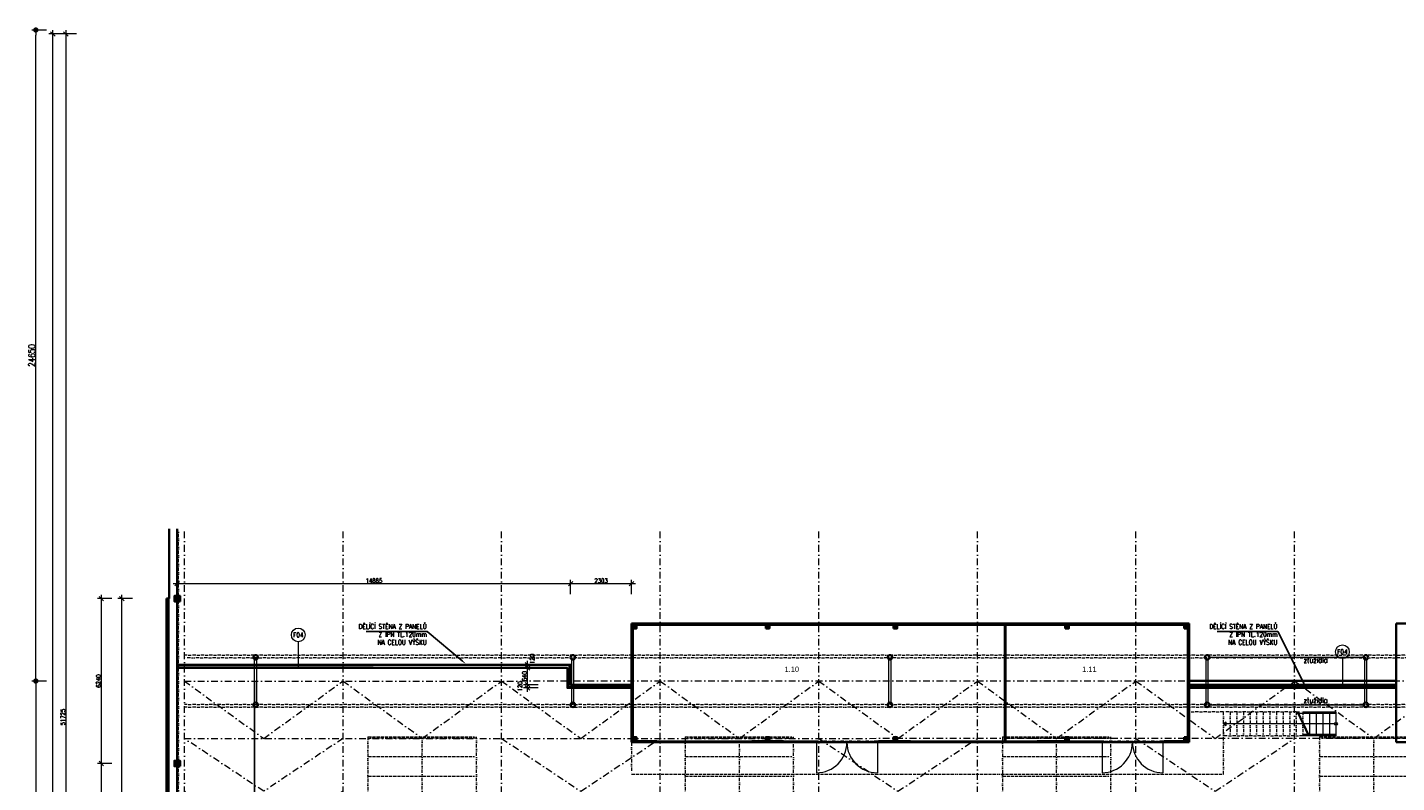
# Model space of a CAD drawing. Header units: millimetres. Extents: x -485339 to 350584, y -1189934 to 0.
# Tile 23 of 178: x -281678 to -229878, y -1021269 to -992673. Entities that reach past the tile are written whole.
import ezdxf
from ezdxf import colors
from ezdxf.entities.mleader import LeaderData, LeaderLine
from ezdxf.enums import TextEntityAlignment as Align
from ezdxf.math import Vec2, Vec3

# ---------------------------------------------------------------- set-up
doc = ezdxf.new("R2010")
doc.units = ezdxf.units.MM
doc.header["$LTSCALE"] = 10
for name, pattern in [('DASHDOT', [25.4, 12.7, -6.35, 0, -6.35]), ('DĚLICÍ2', [15.875, 6.35, -3.175, 0, -3.175, 0, -3.175]), ('ČÁRKOVANÁ2', [9.525, 6.35, -3.175])]:
    doc.linetypes.add(name, pattern=pattern)
doc.layers.get('Defpoints').update_dxf_attribs({"color": 201})
for name, color, linetype, lineweight in [('N_dveře', 10, 'Continuous', 18), ('N_kóty', 10, 'Continuous', 18), ('N_popis', 10, 'Continuous', 18), ('N_čáry_obrys', 10, 'Continuous', 35), ('N_čáry_obrys_sokl', 5, 'Continuous', 35), ('N_čáry_obv.plášt', 212, 'Continuous', 18), ('N_čáry_obv.plášt_obrys', 212, 'Continuous', 35), ('St__otvory_dveře', 40, 'Continuous', 18), ('St_kóty', 132, 'Continuous', 18), ('St_otvory_okna', 40, 'Continuous', 18), ('St_plocha_místnosti', 250, 'Continuous', 18), ('St_sloupy_konstrukce haly', 5, 'Continuous', 35), ('St_sloupy_opláštění_půdorys', 25, 'Continuous', 35), ('St_čáry_nad', 250, 'DĚLICÍ2', 18), ('St_čáry_obrys', 5, 'Continuous', 35), ('St_čáry_osy', 250, 'DASHDOT', 18), ('St_čáry_plné', 250, 'Continuous', 18), ('St_čáry_pod', 250, 'ČÁRKOVANÁ2', 18)]:
    doc.layers.add(name, color=color, linetype=linetype, lineweight=lineweight)
doc.styles.add('Andy', font='arial.ttf')
doc.styles.get("Standard").update_dxf_attribs({"font": 'simplex.shx', "width": 0.8})
doc.linetypes.add('IZOLACE', pattern='A,0.0001,-0.1,[134,ltypeshp.shx,S=0.1,R=0,X=-0.1,Y=0],-0.2,[134,ltypeshp.shx,S=0.1,R=180,X=0.1,Y=0],-0.1', length=0.4001)
doc.linetypes.add('ZIGZAG', pattern='A,0.00254,-5.08,[131,ltypeshp.shx,S=5.08,R=0,X=-5.08,Y=0],-10.16,[131,ltypeshp.shx,S=5.08,R=180,X=5.08,Y=0],-5.08', length=20.32254)
doc.dimstyles.new('stavebníM100', dxfattribs={"dimtxt": 165, "dimasz": 170, "dimexe": 150, "dimexo": 100, "dimgap": 30, "dimtad": 1, "dimdec": 0, "dimtxsty": 'Standard', "dimblk": 'OBLIQUE', "dimcen": -2.5, "dimdle": 150, "dimclrd": 256, "dimclre": 256, "dimclrt": 256, "dimadec": 4, "dimazin": 0, "dimtfac": 1, "dimtdec": 0, "dimtmove": 2, "dimatfit": 3, "dimldrblk": 'OBLIQUE', "dimfxl": 400, "dimfxlon": 1, "dimlwd": -1, "dimlwe": -1, "dimarcsym": 0})
doc.dimstyles.new('stavebníM100_modul', dxfattribs={"dimtxt": 250, "dimasz": 200, "dimexe": 150, "dimexo": 100, "dimgap": 30, "dimtad": 1, "dimdec": 0, "dimtxsty": 'Standard', "dimblk": 'DOT', "dimcen": -2.5, "dimdle": 150, "dimclrd": 256, "dimclre": 256, "dimclrt": 256, "dimadec": 4, "dimazin": 0, "dimtfac": 1, "dimtdec": 0, "dimtmove": 2, "dimatfit": 3, "dimldrblk": 'OBLIQUE', "dimfxl": 400, "dimfxlon": 1, "dimlwd": -1, "dimlwe": -1, "dimarcsym": 0})

# ---------------------------------------------------------------- blocks, each defined once
blk = doc.blocks.new('G$C0F2906C7')
at = {"layer": 'St_sloupy_opláštění_půdorys', "ltscale": 2}
blk.add_lwpolyline([(-105, -105), (105, -105), (105, 105), (-105, 105)], close=True, dxfattribs=at)
for points in [[(-105, 105), (105, -105)], [(105, 105), (-105, -105)]]:
    blk.add_lwpolyline(points, dxfattribs=at)
blk = doc.blocks.new('G$CD8A98CDB')
at = {"layer": 'St_sloupy_konstrukce haly', "color": 250, "lineweight": 18, "ltscale": 2}
for points in [[(-825, 0), (825, 0)], [(-825, -80), (825, -80)]]:
    blk.add_lwpolyline(points, dxfattribs=at)
at = {"layer": 'St_sloupy_konstrukce haly', "ltscale": 2}
for centre in [(-900, -40), (900, -40)]:
    blk.add_circle(centre, 85, dxfattribs=at)
blk = doc.blocks.new('G$C7F8F446A')
at = {"layer": 'St_čáry_plné', "color": 0, "linetype": 'ByBlock', "ltscale": 2}
for p, q in [((20055, 4100), (-55, 4100)), ((-55, 0), (20055, 0))]:
    blk.add_line(p, q, dxfattribs=at)
for points in [[(-55, 4100), (-55, 0)], [(695, 4100), (695, 0)], [(1445, 4100), (1445, 0)], [(2195, 4100), (2195, 0)], [(2945, 4100), (2945, 0)], [(3695, 4100), (3695, 0)], [(4445, 4100), (4445, 0)], [(5195, 4100), (5195, 0)], [(5945, 4100), (5945, 0)], [(6695, 4100), (6695, 0)], [(7445, 4100), (7445, 0)], [(8195, 4100), (8195, 0)], [(8945, 4100), (8945, 0)], [(9695, 4100), (9695, 0)], [(10305, 4100), (10305, 0)], [(11055, 4100), (11055, 0)], [(11805, 4100), (11805, 0)], [(12555, 4100), (12555, 0)], [(13305, 4100), (13305, 0)], [(14055, 4100), (14055, 0)], [(14805, 4100), (14805, 0)], [(15555, 4100), (15555, 0)], [(16305, 4100), (16305, 0)], [(17055, 4100), (17055, 0)], [(17805, 4100), (17805, 0)], [(18555, 4100), (18555, 0)], [(19305, 4100), (19305, 0)], [(20055, 4100), (20055, 0)], [(-55, 2050), (20000, 2050)]]:
    blk.add_lwpolyline(points, dxfattribs=at)
at = {"layer": 'St_čáry_pod', "color": 0, "linetype": 'ByBlock', "ltscale": 2}
for p, q in [((0, 4100), (0, 0)), ((20000, 0), (20000, 4100))]:
    blk.add_line(p, q, dxfattribs=at)
blk = doc.blocks.new('*U6978')
at = {"layer": 'St_čáry_osy', "ltscale": 2}
blk.add_lwpolyline([(3000, 1000), (0, -1000), (-3000, 1000)], dxfattribs=at)
blk = doc.blocks.new('*U6977')
at = {"layer": 'Defpoints', "ltscale": 2}
for p in [(0, 0), (0, -2000), (0, -4000), (0, -6000), (0, -8000)]:
    blk.add_blockref('*U6978', p, dxfattribs=at)
blk = doc.blocks.new('*U6984')
at = {"layer": 'St_čáry_osy', "ltscale": 2}
blk.add_lwpolyline([(-3000, -1000), (-4, 1000), (3000, -1000)], dxfattribs=at)
blk = doc.blocks.new('*U6983')
at = {"layer": 'St_čáry_osy', "ltscale": 2}
for p in [(0, 0), (12000, 0), (24000, 0)]:
    blk.add_blockref('*U6984', p, dxfattribs=at)
blk = doc.blocks.new('G$C325A9F68')
at = {"layer": 'St_otvory_okna', "ltscale": 2}
for points in [[(0, 0), (1200, 0), (1200, 50), (0, 50)], [(0, 0), (50, 0), (50, 50), (0, 50)], [(1200, 0), (1150, 0), (1150, 50), (1200, 50)]]:
    blk.add_lwpolyline(points, close=True, dxfattribs=at)
blk = doc.blocks.new('G$C19647512')
at = {"layer": 'St__otvory_dveře', "ltscale": 2}
for points in [[(0, -50), (50, -50), (50, 0), (0, 0)], [(2350, -50), (2400, -50), (2400, 0), (2350, 0)]]:
    blk.add_lwpolyline(points, close=True, dxfattribs=at)
at = {"layer": 'St__otvory_dveře', "linetype": 'DĚLICÍ2', "ltscale": 2}
for points in [[(2350, 0), (50, 0)], [(2350, -50), (50, -50)]]:
    blk.add_lwpolyline(points, dxfattribs=at)
at = {"layer": 'St__otvory_dveře', "ltscale": 2}
for points in [[(50, -50), (50, -1200)], [(2350, -50), (2350, -1200)]]:
    blk.add_lwpolyline(points, dxfattribs=at)
for centre, start, end in [((50, -50), 270, 0), ((2350, -50), 180, 270)]:
    blk.add_arc(centre, 1150, start, end, dxfattribs=at)
blk = doc.blocks.new('G$C2F820337')
at = {"layer": 'St_sloupy_opláštění_půdorys', "ltscale": 2}
blk.add_lwpolyline([(-70, -70), (70, -70), (70, 70), (-70, 70)], close=True, dxfattribs=at)
for points in [[(-70, 70), (70, -70)], [(70, 70), (-70, -70)]]:
    blk.add_lwpolyline(points, dxfattribs=at)
blk = doc.blocks.new('G$CB69B1554')
at = {"layer": 'St_otvory_okna', "ltscale": 2}
blk.add_lwpolyline([(5750, -4500), (5750, -4500), (5750, -4450), (5750, -4450)], close=True, dxfattribs=at)
blk.add_lwpolyline([(5750, -4500), (5750, -4500), (5750, -4450), (5750, -4450)], close=True, dxfattribs=at)
at = {"layer": 'St_čáry_nad', "ltscale": 2}
for points in [[(0, -4500), (0, -5700), (21100, -5700), (22400, -5700), (22400, -3350), (21100, -3350)], [(25150, -3350), (22400, -3350)], [(22650, -3350), (22650, -4250)], [(22900, -3350), (22900, -4250)], [(23150, -3350), (23150, -4250)], [(23400, -3350), (23400, -4250)], [(23650, -3350), (23650, -4250)], [(23900, -3350), (23900, -4250)], [(24150, -3350), (24150, -4250)], [(24400, -3350), (24400, -4250)], [(24650, -3350), (24650, -4250)], [(24900, -3350), (24900, -4250)], [(25150, -3350), (25150, -4250)], [(25150, -3350), (25400, -3350), (25400, -4250)], [(25400, -4250), (22400, -4250)]]:
    blk.add_lwpolyline(points, dxfattribs=at)
at = {"layer": 'St_čáry_obrys', "ltscale": 2}
for points in [[(0, 0), (21100, 0)], [(0, -4500), (0, 0)], [(21100, 0), (21100, -4500)], [(50, -50), (21050, -50)], [(50, -4450), (50, -50)], [(14125, -4450), (14125, -50)], [(14150, -4450), (14150, -50)], [(21050, -50), (21050, -4450)], [(0, -4500), (950, -4500), (950, -4500), (950, -4450), (50, -4450)], [(950, -4450), (950, -4500)], [(4550, -4450), (5750, -4450)], [(4550, -4450), (4550, -4500)], [(4550, -4500), (5750, -4500)], [(5750, -4450), (5750, -4500)], [(9350, -4450), (10550, -4450)], [(9350, -4450), (9350, -4500)], [(9350, -4500), (10550, -4500)], [(10550, -4450), (10550, -4500)], [(15350, -4450), (16550, -4450)], [(15350, -4450), (15350, -4500)], [(15350, -4500), (16550, -4500)], [(16550, -4450), (16550, -4500)], [(20150, -4450), (21050, -4450)], [(20150, -4450), (20150, -4500)], [(20150, -4500), (21100, -4500)]]:
    blk.add_lwpolyline(points, dxfattribs=at)
at = {"layer": 'St_čáry_obrys'}
for points in [[(28930, -4500), (28930, 0)], [(28930, 0), (29109, 0), (30330, 0)], [(28930, -4500), (50630, -4500)]]:
    blk.add_lwpolyline(points, dxfattribs=at)
at = {"layer": 'St_čáry_plné', "ltscale": 2}
for points in [[(25150, -3400), (26650, -3400)], [(25617, -4250), (25181, -3350)], [(25650, -4250), (25215, -3350)], [(25400, -3350), (25650, -3350), (25650, -4250), (25400, -4250)], [(25650, -3350), (25900, -3350), (25900, -4250), (25650, -4250)], [(25900, -3350), (26150, -3350), (26150, -4250), (25900, -4250)], [(26150, -3350), (26400, -3350), (26400, -4250), (26150, -4250)], [(26400, -3350), (26650, -3350), (26650, -4250), (26150, -4250)], [(26595, -3800), (22400, -3800)], [(26650, -4200), (25400, -4200)]]:
    blk.add_lwpolyline(points, dxfattribs=at)
blk.add_lwpolyline([(22400, -3800), (22501, -3859), (22501, -3741)], close=True, dxfattribs=at)
blk.add_circle((26650, -3800), 54.6, dxfattribs=at)
at = {"layer": 'St__otvory_dveře', "ltscale": 2}
for p in [(6950, -4450), (17750, -4450)]:
    blk.add_blockref('G$C19647512', p, dxfattribs=at)
at = {"layer": 'St_otvory_okna', "ltscale": 2}
for p in [(950, -4500), (2150, -4500), (3350, -4500), (5750, -4500), (10550, -4500), (11750, -4500), (12950, -4500), (14150, -4500), (16550, -4500)]:
    blk.add_blockref('G$C325A9F68', p, dxfattribs=at)
at = {"layer": 'St_sloupy_opláštění_půdorys', "ltscale": 2}
for p in [(120, -120), (5150, -120), (9980, -120), (16480, -120), (20980, -120), (120, -4380), (5150, -4380), (9980, -4380), (16480, -4380)]:
    blk.add_blockref('G$C2F820337', p, dxfattribs=at)
at = {"layer": 'St_sloupy_opláštění_půdorys', "ltscale": 2, "xscale": -1, "rotation": 180}
blk.add_blockref('G$C2F820337', (20980, -4380), dxfattribs=at)
blk = doc.blocks.new('_OBLIQUE')
at = {"color": 0, "linetype": 'ByBlock'}
blk.add_line((-0.5, -0.5), (0.5, 0.5), dxfattribs=at)
blk = doc.blocks.new('*D7050')
at = {"layer": 'Defpoints', "color": 0}
for p in [(-277382, -992923), (-280222, -1044648), (-277482, -1044648)]:
    blk.add_point(p, dxfattribs=at)
at = {"layer": 'St_kóty'}
for p, q in [((-279822, -992923), (-280372, -992923)), ((-280222, -992773), (-280222, -1044798)), ((-279822, -1044648), (-280372, -1044648))]:
    blk.add_line(p, q, dxfattribs=at)
at = {"layer": 'St_kóty', "linetype": 'ByBlock', "xscale": 170, "yscale": 170, "zscale": 170}
for p, rotation in [((-280222, -992923), 90), ((-280222, -1044648), 270)]:
    blk.add_blockref('_OBLIQUE', p, dxfattribs=dict(at, rotation=rotation))
at = {"layer": 'St_kóty', "insert": (-280335, -1018785), "char_height": 165, "attachment_point": 5, "rotation": 90}
blk.add_mtext('51725', dxfattribs=at)
blk = doc.blocks.new('*D7052')
at = {"layer": 'Defpoints', "color": 0}
for p in [(-280718, -992923), (-277382, -992923), (-277482, -1060078)]:
    blk.add_point(p, dxfattribs=at)
at = {"layer": 'St_kóty'}
for p, q in [((-280318, -992923), (-280868, -992923)), ((-280718, -1060228), (-280718, -992773)), ((-280318, -1060078), (-280868, -1060078))]:
    blk.add_line(p, q, dxfattribs=at)
at = {"layer": 'St_kóty', "linetype": 'ByBlock', "xscale": 170, "yscale": 170, "zscale": 170}
for p, rotation in [((-280718, -992923), 90), ((-280718, -1060078), 270)]:
    blk.add_blockref('_OBLIQUE', p, dxfattribs=dict(at, rotation=rotation))
at = {"layer": 'St_kóty', "insert": (-280831, -1026500), "char_height": 165, "attachment_point": 5, "rotation": 90}
blk.add_mtext('67155', dxfattribs=at)
blk = doc.blocks.new('_Dot')
at = {"color": 0, "linetype": 'ByBlock', "lineweight": -2}
blk.add_line((-0.5, 0), (-1, 0), dxfattribs=at)
at = {"color": 0, "linetype": 'ByBlock', "const_width": 0.5}
blk.add_lwpolyline([(-0.25, 0, 1), (0.25, 0, 1)], format="xyb", close=True, dxfattribs=at)
blk = doc.blocks.new('*D7053')
at = {"layer": 'Defpoints', "color": 0}
for p in [(-281359, -992773), (-274075, -992773), (-274072, -1017423)]:
    blk.add_point(p, dxfattribs=at)
at = {"layer": 'St_kóty'}
for p, q in [((-280959, -992773), (-281509, -992773)), ((-281359, -1017223), (-281359, -992973)), ((-280959, -1017423), (-281509, -1017423))]:
    blk.add_line(p, q, dxfattribs=at)
at = {"layer": 'St_kóty', "linetype": 'ByBlock', "xscale": 200, "yscale": 200, "zscale": 200}
for p, rotation in [((-281359, -992773), 90), ((-281359, -1017423), 270)]:
    blk.add_blockref('_Dot', p, dxfattribs=dict(at, rotation=rotation))
at = {"layer": 'St_kóty', "insert": (-281514, -1005098), "char_height": 250, "attachment_point": 5, "rotation": 90}
blk.add_mtext('24650', dxfattribs=at)
blk = doc.blocks.new('*D7054')
at = {"layer": 'Defpoints', "color": 0}
for p in [(-274152, -1017422), (-281359, -1041768), (-274152, -1041768)]:
    blk.add_point(p, dxfattribs=at)
at = {"layer": 'St_kóty'}
for p, q in [((-280959, -1017422), (-281509, -1017422)), ((-281359, -1017622), (-281359, -1041568)), ((-280959, -1041768), (-281509, -1041768))]:
    blk.add_line(p, q, dxfattribs=at)
at = {"layer": 'St_kóty', "linetype": 'ByBlock', "xscale": 200, "yscale": 200, "zscale": 200}
for p, rotation in [((-281359, -1017422), 90), ((-281359, -1041768), 270)]:
    blk.add_blockref('_Dot', p, dxfattribs=dict(at, rotation=rotation))
at = {"layer": 'St_kóty', "insert": (-281514, -1029595), "char_height": 250, "attachment_point": 5, "rotation": 90}
blk.add_mtext('24345', dxfattribs=at)
blk = doc.blocks.new('*D7265')
at = {"layer": 'Defpoints', "color": 0}
for p in [(-278878, -1020543), (-277077, -1020543), (-277077, -1026783)]:
    blk.add_point(p, dxfattribs=at)
at = {"layer": 'St_kóty'}
for p, q in [((-278878, -1026933), (-278878, -1020393)), ((-278478, -1020543), (-279028, -1020543)), ((-278478, -1026783), (-279028, -1026783))]:
    blk.add_line(p, q, dxfattribs=at)
at = {"layer": 'St_kóty', "linetype": 'ByBlock', "xscale": 170, "yscale": 170, "zscale": 170}
for p, rotation in [((-278878, -1020543), 90), ((-278878, -1026783), 270)]:
    blk.add_blockref('_OBLIQUE', p, dxfattribs=dict(at, rotation=rotation))
at = {"layer": 'St_kóty', "insert": (-278990, -1023663), "char_height": 165, "attachment_point": 5, "rotation": 90}
blk.add_mtext('6240', dxfattribs=at)
blk = doc.blocks.new('*D7266')
at = {"layer": 'Defpoints', "color": 0}
for p in [(-278878, -1014303), (-277077, -1014303), (-277077, -1020543)]:
    blk.add_point(p, dxfattribs=at)
at = {"layer": 'St_kóty'}
for p, q in [((-278878, -1020693), (-278878, -1014153)), ((-278478, -1014303), (-279028, -1014303)), ((-278478, -1020543), (-279028, -1020543))]:
    blk.add_line(p, q, dxfattribs=at)
at = {"layer": 'St_kóty', "linetype": 'ByBlock', "xscale": 170, "yscale": 170, "zscale": 170}
for p, rotation in [((-278878, -1014303), 90), ((-278878, -1020543), 270)]:
    blk.add_blockref('_OBLIQUE', p, dxfattribs=dict(at, rotation=rotation))
at = {"layer": 'St_kóty', "insert": (-278990, -1017423), "char_height": 165, "attachment_point": 5, "rotation": 90}
blk.add_mtext('6240', dxfattribs=at)
blk = doc.blocks.new('*D7309')
at = {"layer": 'Defpoints', "color": 0}
for p in [(-278103, -1014303), (-276413, -1014303), (-276513, -1044548)]:
    blk.add_point(p, dxfattribs=at)
at = {"layer": 'N_kóty'}
for p, q in [((-278103, -1044698), (-278103, -1014153)), ((-277703, -1014303), (-278253, -1014303)), ((-277703, -1044548), (-278253, -1044548))]:
    blk.add_line(p, q, dxfattribs=at)
at = {"layer": 'N_kóty', "linetype": 'ByBlock', "xscale": 170, "yscale": 170, "zscale": 170}
for p, rotation in [((-278103, -1014303), 90), ((-278103, -1044548), 270)]:
    blk.add_blockref('_OBLIQUE', p, dxfattribs=dict(at, rotation=rotation))
at = {"layer": 'N_kóty', "insert": (-278216, -1029425), "char_height": 165, "attachment_point": 5, "rotation": 90}
blk.add_mtext('30245', dxfattribs=at)
blk = doc.blocks.new('*D7392')
at = {"layer": 'Defpoints', "color": 0}
for p in [(-261126, -1013735), (-276011, -1016803), (-261126, -1016803)]:
    blk.add_point(p, dxfattribs=at)
at = {"layer": 'N_kóty'}
for p, q in [((-276011, -1014135), (-276011, -1013585)), ((-261126, -1014135), (-261126, -1013585)), ((-276161, -1013735), (-260976, -1013735))]:
    blk.add_line(p, q, dxfattribs=at)
at = {"layer": 'N_kóty', "linetype": 'ByBlock', "xscale": 170, "yscale": 170, "zscale": 170, "rotation": 180}
blk.add_blockref('_OBLIQUE', (-276011, -1013735), dxfattribs=at)
at = {"layer": 'N_kóty', "linetype": 'ByBlock', "xscale": 170, "yscale": 170, "zscale": 170}
blk.add_blockref('_OBLIQUE', (-261126, -1013735), dxfattribs=at)
at = {"layer": 'N_kóty', "insert": (-268569, -1013622), "char_height": 165, "attachment_point": 5}
blk.add_mtext('14885', dxfattribs=at)
blk = doc.blocks.new('*D7393')
at = {"layer": 'Defpoints', "color": 0}
for p in [(-258823, -1013735), (-258823, -1015243), (-261126, -1016803)]:
    blk.add_point(p, dxfattribs=at)
at = {"layer": 'N_kóty'}
for p, q in [((-261126, -1014135), (-261126, -1013585)), ((-258823, -1014135), (-258823, -1013585)), ((-261276, -1013735), (-258673, -1013735))]:
    blk.add_line(p, q, dxfattribs=at)
at = {"layer": 'N_kóty', "linetype": 'ByBlock', "xscale": 170, "yscale": 170, "zscale": 170, "rotation": 180}
blk.add_blockref('_OBLIQUE', (-261126, -1013735), dxfattribs=at)
at = {"layer": 'N_kóty', "linetype": 'ByBlock', "xscale": 170, "yscale": 170, "zscale": 170}
blk.add_blockref('_OBLIQUE', (-258823, -1013735), dxfattribs=at)
at = {"layer": 'N_kóty', "insert": (-259974, -1013622), "char_height": 165, "attachment_point": 5}
blk.add_mtext('2303', dxfattribs=at)
blk = doc.blocks.new('*D7394')
at = {"layer": 'Defpoints', "color": 0}
for p in [(-262760, -1017563), (-258823, -1017563), (-258823, -1017683)]:
    blk.add_point(p, dxfattribs=at)
at = {"layer": 'N_kóty'}
for p, q in [((-262360, -1017563), (-262910, -1017563)), ((-262360, -1017683), (-262910, -1017683)), ((-262760, -1017833), (-262760, -1017413))]:
    blk.add_line(p, q, dxfattribs=at)
at = {"layer": 'N_kóty', "linetype": 'ByBlock', "xscale": 170, "yscale": 170, "zscale": 170}
for p, rotation in [((-262760, -1017563), 90), ((-262760, -1017683), 270)]:
    blk.add_blockref('_OBLIQUE', p, dxfattribs=dict(at, rotation=rotation))
at = {"layer": 'N_kóty', "insert": (-263038, -1017623), "char_height": 165, "attachment_point": 5, "rotation": 90}
blk.add_mtext('120', dxfattribs=at)
blk = doc.blocks.new('*D7395')
at = {"layer": 'Defpoints', "color": 0}
for p in [(-262759, -1016923), (-261246, -1016923), (-258823, -1017563)]:
    blk.add_point(p, dxfattribs=at)
at = {"layer": 'N_kóty'}
for p, q in [((-262759, -1017713), (-262759, -1016773)), ((-262359, -1016923), (-262909, -1016923)), ((-262359, -1017563), (-262909, -1017563))]:
    blk.add_line(p, q, dxfattribs=at)
at = {"layer": 'N_kóty', "linetype": 'ByBlock', "xscale": 170, "yscale": 170, "zscale": 170}
for p, rotation in [((-262759, -1016923), 90), ((-262759, -1017563), 270)]:
    blk.add_blockref('_OBLIQUE', p, dxfattribs=dict(at, rotation=rotation))
at = {"layer": 'N_kóty', "insert": (-262871, -1017243), "char_height": 165, "attachment_point": 5, "rotation": 90}
blk.add_mtext('640', dxfattribs=at)
blk = doc.blocks.new('*D7396')
at = {"layer": 'Defpoints', "color": 0}
for p in [(-262759, -1016803), (-261126, -1016803), (-261246, -1016923)]:
    blk.add_point(p, dxfattribs=at)
at = {"layer": 'N_kóty'}
for p, q in [((-262359, -1016803), (-262909, -1016803)), ((-262759, -1017073), (-262759, -1016653)), ((-262359, -1016923), (-262909, -1016923))]:
    blk.add_line(p, q, dxfattribs=at)
at = {"layer": 'N_kóty', "linetype": 'ByBlock', "xscale": 170, "yscale": 170, "zscale": 170}
for p, rotation in [((-262759, -1016803), 90), ((-262759, -1016923), 270)]:
    blk.add_blockref('_OBLIQUE', p, dxfattribs=dict(at, rotation=rotation))
at = {"layer": 'N_kóty', "insert": (-262579, -1016585), "char_height": 165, "attachment_point": 5, "rotation": 90}
blk.add_mtext('120', dxfattribs=at)

msp = doc.modelspace()

# ---------------------------------------------------------------- linework, layer by layer
at = {"layer": 'Defpoints', "ltscale": 2}
msp.add_lwpolyline([(-273082.7, -1041767.6), (-273082.7, -1017422.6)], dxfattribs=at)
at = {"layer": 'N_popis'}
for points in [[(-271429.6, -1015936), (-271429.6, -1016922.7)], [(-231928.2, -1016573.6), (-231928.2, -1017560.3)]]:
    msp.add_lwpolyline(points, dxfattribs=at)
for centre in [(-271429.6, -1015676.1), (-231928.2, -1016313.7)]:
    msp.add_circle(centre, 259.9, dxfattribs=at)
at = {"layer": 'N_čáry_obrys', "ltscale": 2}
for points in [[(-276412.7, -1014302.6), (-276312.7, -1014302.6)], [(-276412.7, -1030987.6), (-276412.7, -1014302.6)]]:
    msp.add_lwpolyline(points, dxfattribs=at)
at = {"layer": 'N_čáry_obrys_sokl', "ltscale": 2}
for points in [[(-276312.7, -1011656.9), (-276312.7, -1014302.6)], [(-276012.7, -1011656.9), (-276012.7, -1014197.6)], [(-276012.7, -1014407.6), (-276012.7, -1020437.6)], [(-276012.7, -1020647.6), (-276012.7, -1026677.6)]]:
    msp.add_lwpolyline(points, dxfattribs=at)
at = {"layer": 'N_čáry_obv.plášt', "linetype": 'IZOLACE', "ltscale": 10}
msp.add_lwpolyline([(-276362.7, -1030987.6), (-276362.7, -1014302.6)], dxfattribs=at)
at = {"layer": 'N_čáry_obv.plášt', "linetype": 'ZIGZAG'}
for points in [[(-258822.7, -1017622.9), (-261187.7, -1017622.9), (-261187.7, -1016839.8), (-276012.7, -1016862.6)], [(-237722.7, -1017622.9), (-229892.7, -1017622.9)]]:
    msp.add_lwpolyline(points, dxfattribs=at)
at = {"layer": 'N_čáry_obv.plášt_obrys'}
for points in [[(-258822.7, -1017562.9), (-261127.7, -1017562.9), (-261126.1, -1016802.7), (-276012.7, -1016802.7)], [(-258822.7, -1017682.9), (-261247.7, -1017682.9), (-261246.1, -1016922.7), (-276012.7, -1016922.7)], [(-237722.7, -1017562.9), (-229892.7, -1017562.9)], [(-237722.7, -1017682.9), (-229892.7, -1017682.9)]]:
    msp.add_lwpolyline(points, dxfattribs=at)
at = {"layer": 'St_čáry_nad', "ltscale": 2}
for points in [[(-275957.7, -1044697.6), (-275957.7, -1011656.9)], [(-179683, -1016437.6), (-275737.7, -1016437.6)], [(-182415.5, -1016537.6), (-275737.7, -1016537.6)], [(-179683, -1018307.6), (-275737.7, -1018307.6)], [(-179683, -1018407.6), (-275737.7, -1018407.6)]]:
    msp.add_lwpolyline(points, dxfattribs=at)
at = {"layer": 'St_čáry_obrys'}
for p, q in [((-258822.7, -1017420.4), (-258822.7, -1019742.9)), ((-237722.7, -1019742.9), (-237723.1, -1017417.5)), ((-237723.1, -1017417.5), (-229892.7, -1017417.5)), ((-229892.7, -1017417.5), (-229892.7, -1019742.9)), ((-258822.7, -1019742.9), (-237722.7, -1019742.9)), ((-229892.7, -1019742.9), (-208192.7, -1019742.9))]:
    msp.add_line(p, q, dxfattribs=at)
at = {"layer": 'St_čáry_osy', "ltscale": 2}
for points in [[(-275737.7, -1059777.6), (-275737.7, -1011656.9)], [(-269737.7, -1059777.6), (-269737.7, -1011656.9)], [(-263737.7, -1059777.6), (-263737.7, -1011656.9)], [(-257737.7, -1059777.6), (-257737.7, -1011656.9)], [(-251737.7, -1059777.6), (-251737.7, -1011656.9)], [(-245737.7, -1059777.6), (-245737.7, -1011656.9)], [(-239737.7, -1059777.6), (-239737.7, -1011656.9)], [(-233737.7, -1059777.6), (-233737.7, -1011656.9)], [(-275737.7, -1017422.6), (-179683, -1017409.8)], [(-275737.7, -1017422.6), (-272737.7, -1019595.1), (-269737.7, -1017422.6)], [(-269737.7, -1017422.6), (-266742, -1019595.1), (-263737.7, -1017422.6)], [(-263737.7, -1017422.6), (-260742, -1019595.1), (-257737.7, -1017422.6)], [(-257737.7, -1017422.6), (-254742, -1019595.1), (-251737.7, -1017422.6)], [(-251737.7, -1017422.6), (-248742, -1019595.1), (-245737.7, -1017422.6)], [(-245737.7, -1017422.6), (-242742, -1019595.1), (-239737.7, -1017422.6)], [(-239737.7, -1017422.6), (-236742, -1019595.1), (-233737.7, -1017422.6)], [(-233737.7, -1017422.6), (-230742, -1019595.1), (-227737.7, -1017422.6)], [(-275737.7, -1019595.1), (-179683, -1019582.3)]]:
    msp.add_lwpolyline(points, dxfattribs=at)
at = {"layer": 'St_čáry_plné', "ltscale": 2}
for points in [[(-276312.7, -1030987.6), (-276312.7, -1014302.6)], [(-236957.7, -1016524), (-231127.7, -1016524)], [(-236957.7, -1018324), (-231127.7, -1018324)]]:
    msp.add_lwpolyline(points, dxfattribs=at)

# ---------------------------------------------------------------- block references
at = {"layer": 'N_dveře', "ltscale": 2}
msp.add_blockref('G$CB69B1554', (-258822.7, -1015242.9), dxfattribs=at)
at = {"layer": 'St_sloupy_konstrukce haly', "ltscale": 2, "rotation": 90}
for p in [(-273082.7, -1017422.6), (-261082.7, -1017422.6), (-249082.7, -1017422.6), (-237082.7, -1017422.6), (-231082.7, -1017422.6)]:
    msp.add_blockref('G$CD8A98CDB', p, dxfattribs=at)
at = {"layer": 'St_sloupy_opláštění_půdorys', "ltscale": 2, "rotation": 90}
for p in [(-276007.7, -1014302.6), (-276007.7, -1020542.6)]:
    msp.add_blockref('G$C0F2906C7', p, dxfattribs=at)
at = {"layer": 'St_čáry_nad', "ltscale": 2, "rotation": 90}
for p in [(-264692, -1039584.6), (-252692, -1039584.6), (-240692, -1039584.6), (-228692, -1039584.6)]:
    msp.add_blockref('G$C7F8F446A', p, dxfattribs=at)
at = {"layer": 'St_čáry_osy', "ltscale": 2}
msp.add_blockref('*U6977', (-272737.7, -1020595.1), dxfattribs=at)
at = {"layer": 'St_čáry_osy', "ltscale": 2, "xscale": -1, "rotation": 180}
msp.add_blockref('*U6983', (-260737.7, -1020595.1), dxfattribs=at)

# ---------------------------------------------------------------- texts
at = {"layer": 'N_popis', "width": 0.8}
for p in [(-271429.6, -1015676.1), (-231928.2, -1016313.7)]:
    msp.add_text('F04', height=180, dxfattribs=at).set_placement(p, align=Align.MIDDLE_CENTER)
at = {"layer": 'St_plocha_místnosti', "ltscale": 2, "style": 'Andy'}
for s, p in [('1.10', (-253029.7, -1017075.3)), ('1.11', (-241773.2, -1017075.3))]:
    msp.add_text(s, height=200, dxfattribs=at).set_placement(p)
at = {"layer": 'St_čáry_plné', "ltscale": 2, "width": 0.8}
for p in [(-233398.6, -1016727.8), (-233398.6, -1018251.4)]:
    msp.add_text('ztužidla', height=200, dxfattribs=at).set_placement(p)

# ---------------------------------------------------------------- dimensions: what is measured, and where the dimension line sits
at = {"layer": 'N_kóty'}
for base, p1, p2, picture, middle in [((-261126.1, -1013735), (-276011.1, -1016802.7), (-261126.1, -1016802.7), '*D7392', (-268568.6, -1013622.5)), ((-258822.7, -1013735), (-261126.1, -1016802.7), (-258822.7, -1015242.9), '*D7393', (-259974.4, -1013622.5))]:
    dim = msp.add_linear_dim(base=base, p1=p1, p2=p2, dimstyle='stavebníM100', dxfattribs=at)
    dim.commit()
    dim.dimension.update_dxf_attribs({"geometry": picture, "text_midpoint": middle})
for base, p1, p2, picture, middle in [((-278103.5, -1014302.6), (-276512.7, -1044547.6), (-276412.7, -1014302.6), '*D7309', (-278216, -1029425.1)), ((-262758.7, -1016922.7), (-258822.7, -1017562.9), (-261246.1, -1016922.7), '*D7395', (-262871.2, -1017242.8)), ((-262760.3, -1017562.9), (-258822.7, -1017682.9), (-258822.7, -1017562.9), '*D7394', (-263037.8, -1017622.9))]:
    dim = msp.add_linear_dim(base=base, p1=p1, p2=p2, angle=90, dimstyle='stavebníM100', dxfattribs=at)
    dim.commit()
    dim.dimension.update_dxf_attribs({"geometry": picture, "text_midpoint": middle})
dim = msp.add_linear_dim(base=(-262758.7, -1016802.7), p1=(-261246.1, -1016922.7), p2=(-261126.1, -1016802.7), angle=90, dimstyle='stavebníM100', dxfattribs=at)
dim.commit()
dim.dimension.update_dxf_attribs({"geometry": '*D7396', "text_midpoint": (-262579, -1016584.6), "dimtype": 160})
at = {"layer": 'St_kóty'}
for base, p1, p2, dimstyle, picture, middle in [((-281358.984, -992773.062), (-274071.9313, -1017422.6267), (-274074.7886, -992773.062), 'stavebníM100_modul', '*D7053', (-281513.984, -1005097.8444)), ((-280222, -1044647.6), (-277381.9, -992922.8), (-277481.9, -1044647.6), 'stavebníM100', '*D7050', (-280334.5, -1018785.2)), ((-281359, -1041767.6), (-274151.9, -1017422.3), (-274151.9, -1041767.6), 'stavebníM100_modul', '*D7054', (-281514, -1029594.9))]:
    dim = msp.add_linear_dim(base=base, p1=p1, p2=p2, angle=90, dimstyle=dimstyle, dxfattribs=at)
    dim.commit()
    dim.dimension.update_dxf_attribs({"geometry": picture, "text_midpoint": middle})
for base, p1, p2, picture, middle in [((-280718.2, -992922.8), (-277481.9, -1060077.6), (-277381.9, -992922.8), '*D7052', (-280830.7, -1026500.2)), ((-278877.9, -1014302.6), (-277076.9, -1020542.6), (-277076.9, -1014302.6), '*D7266', (-278990.4, -1017422.6)), ((-278877.9, -1020542.6), (-277076.9, -1026782.6), (-277076.9, -1020542.6), '*D7265', (-278990.4, -1023662.6))]:
    dim = msp.add_linear_dim(base=base, p1=p1, p2=p2, angle=90, dimstyle='stavebníM100', override={"dimtxsty": 'Standard', "dimldrblk": 'OBLIQUE'}, dxfattribs=at)
    dim.commit()
    dim.dimension.update_dxf_attribs({"geometry": picture, "text_midpoint": middle})

# ---------------------------------------------------------------- leaders
at = {"layer": 'N_popis'}
ml = msp.add_multileader_mtext('Standard', dxfattribs=at)
ml.set_content('DĚLÍCÍ STĚNA Z PANELŮ\\PZ IPN TL.120mm\\PNA CELOU VÝŠKU')
ml.set_leader_properties()
ml.build(insert=Vec2(0, 0))
ml.multileader.update_dxf_attribs({"text_left_attachment_type": 6, "text_right_attachment_type": 6, "arrow_head_size": 180})
ctx = ml.context
ctx.base_point, ctx.char_height, ctx.arrow_head_size, ctx.plane_origin = Vec3(-269225.3, -1015544.5), 180, 180, Vec3(-265781.2, -1014580.1)
ctx.left_attachment, ctx.right_attachment, ctx.text_align_type = 6, 6, 2
notes = []
notes.append((ctx, [(0, (1, 1, 0), (-266559.5, -1015544.5), (-1, 0), 8, [(0, [(-265091.2, -1016774.6)], 0, [])])]))
ctx.mtext.insert, ctx.mtext.alignment, ctx.mtext.flow_direction = Vec3(-266569.5, -1015266.8), 3, 5
ml = msp.add_multileader_mtext('Standard', dxfattribs=at)
ml.set_content('DĚLÍCÍ STĚNA Z PANELŮ\\PZ IPN TL.120mm \\PNA CELOU VÝŠKU')
ml.set_leader_properties()
ml.build(insert=Vec2(0, 0))
ml.multileader.update_dxf_attribs({"text_left_attachment_type": 6, "text_right_attachment_type": 6, "arrow_head_size": 180})
ctx = ml.context
ctx.base_point, ctx.char_height, ctx.arrow_head_size, ctx.plane_origin = Vec3(-237040.5, -1015544.5), 180, 180, Vec3(-233596.5, -1014580.1)
ctx.left_attachment, ctx.right_attachment, ctx.text_align_type = 6, 6, 2
notes.append((ctx, [(0, (1, 1, 0), (-234374.8, -1015544.5), (-1, 0), 8, [(0, [(-233304.8, -1017661.5)], 0, [])])]))
ctx.mtext.insert, ctx.mtext.alignment, ctx.mtext.flow_direction = Vec3(-234384.8, -1015266.8), 3, 5
for ctx, leaders in notes:
    for number, flags, end, landing, length, lines in leaders:
        leader = LeaderData()
        leader.index, (leader.has_last_leader_line, leader.has_dogleg_vector, leader.attachment_direction) = number, flags
        leader.last_leader_point, leader.dogleg_vector, leader.dogleg_length = Vec3(end), Vec3(landing), length
        for number, points, colour, breaks in lines:
            line = LeaderLine()
            line.index, line.vertices, line.color, line.breaks = number, Vec3.list(points), colors.encode_raw_color(colour), breaks
            leader.lines.append(line)
        ctx.leaders.append(leader)

doc.saveas('drawing.dxf')
